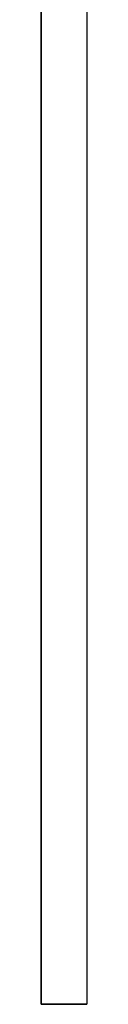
# Model space of a CAD drawing. Header units: millimetres. Extents: x -35 to 33166, y -35 to 31591.
# Tile 16 of 36: x 12443 to 12729, y 3588 to 9729. Entities that reach past the tile are written whole.
import ezdxf

# ---------------------------------------------------------------- set-up
doc = ezdxf.new("R2010")
doc.units = ezdxf.units.MM
doc.header["$LTSCALE"] = 25.4
doc.layers.get('0').update_dxf_attribs({"true_color": 0xffffff})
doc.layers.add('Walls - L1', color=7, linetype='Continuous', true_color=0xb4b464)

# ---------------------------------------------------------------- blocks, each defined once
blk = doc.blocks.new('Difference#15')
for p, q in [((12443.01, 3588.02, 3200), (12443.01, 18639.92, 3200)), ((12728.76, 18635, 3200), (12728.76, 3588.02, 3200)), ((12443.01, 10005, -100), (12443.01, 3588.02, -100)), ((12728.76, 10005, -100), (12728.76, 3588.02, -100)), ((12443.01, 3588.02, -100), (12443.01, 3588.02, 3200)), ((12443.01, 3588.02, -100), (12728.76, 3588.02, -100)), ((12728.76, 3588.02, 3200), (12443.01, 3588.02, 3200)), ((12728.76, 3588.02, -100), (12728.76, 3588.02, 3200))]:
    blk.add_line(p, q)
blk = doc.blocks.new('Group3573')
at = {"layer": 'Walls - L1'}
blk.add_blockref('Difference#15', (0, 0), dxfattribs=at)

msp = doc.modelspace()

# ---------------------------------------------------------------- block references
msp.add_blockref('Group3573', (0, 0))

doc.saveas('drawing.dxf')
